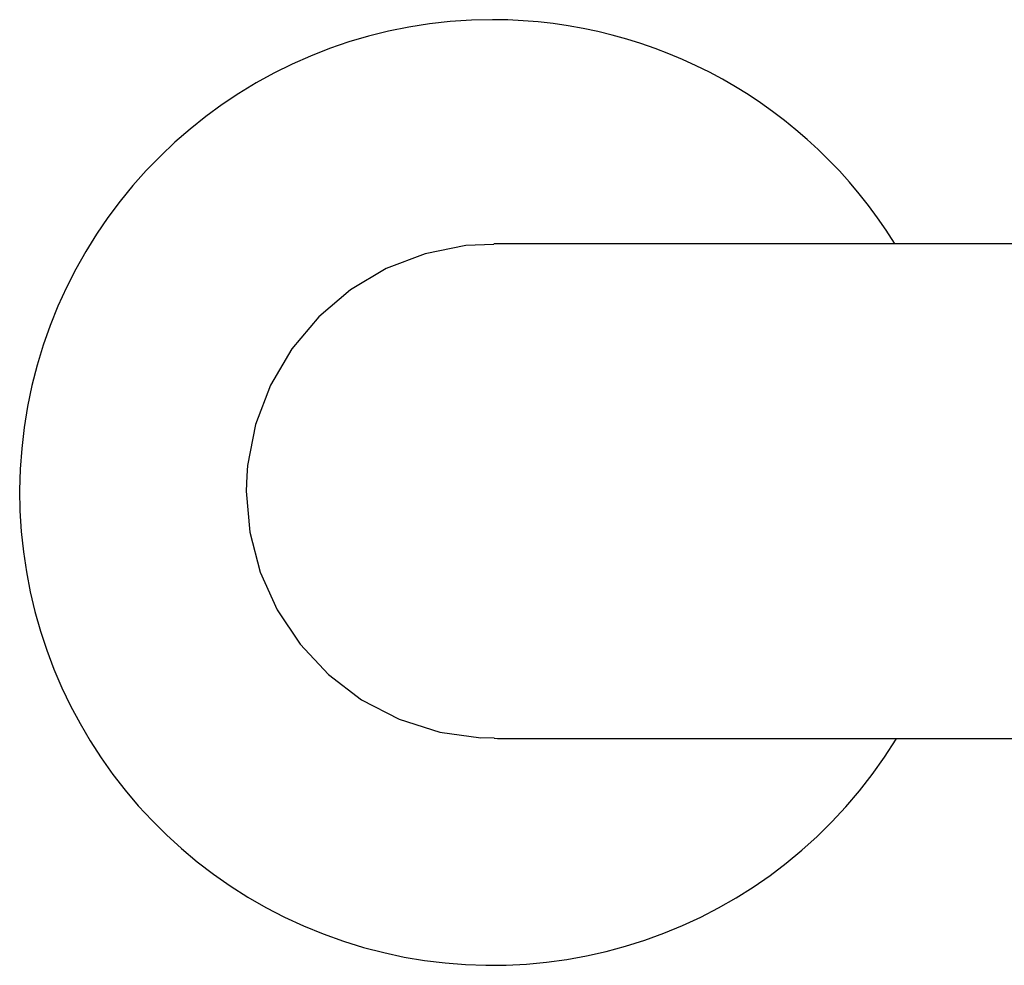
# Model space of a CAD drawing. Header units: millimetres. Extents: x -0.108 to 0.108, y -0.036 to 0.092.
# Tile 1 of 8: x -0.108 to -0.04, y -0.032 to 0.033. Entities that reach past the tile are written whole.
import ezdxf

# ---------------------------------------------------------------- set-up
doc = ezdxf.new("R2010")
doc.units = ezdxf.units.MM
doc.layers.add('BLOCKS', color=3, linetype='Continuous')

msp = doc.modelspace()

# ---------------------------------------------------------------- linework, layer by layer
at = {"layer": 'BLOCKS', "flags": 128}
for points in [[(-0.07499482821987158, 0.01711575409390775), (-0.07692126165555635, 0.01705695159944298), (-0.07972923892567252, 0.01648863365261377), (-0.08240296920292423, 0.01545938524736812), (-0.08485942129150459, 0.0139968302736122), (-0.08704056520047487, 0.01214828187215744), (-0.08889815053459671, 0.009942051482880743), (-0.09036190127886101, 0.007457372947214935), (-0.09138191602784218, 0.00475584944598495), (-0.09192932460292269, 0.001920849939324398), (-0.09198719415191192, 0.001225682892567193), (-0.09202011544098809, 0.000170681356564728)], [(-0.03807356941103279, 0.01716994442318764), (-0.04381268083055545, 0.0171696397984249), (-0.04890372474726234, 0.01716937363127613), (-0.05328905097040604, 0.01716914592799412), (-0.05684814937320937, 0.01716895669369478), (-0.05957741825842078, 0.01716880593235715), (-0.06176638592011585, 0.0171686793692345), (-0.06435444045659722, 0.01716851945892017), (-0.06725753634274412, 0.01716831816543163), (-0.07019242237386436, 0.01716807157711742), (-0.07218330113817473, 0.01716785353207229), (-0.07378355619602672, 0.01716760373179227), (-0.07478810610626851, 0.01716731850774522), (-0.07499639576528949, 0.01716711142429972)], [(-0.09202011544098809, 0.000170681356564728), (-0.0920201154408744, 0.0001706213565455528), (-0.09177767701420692, -0.00265976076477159), (-0.09106643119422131, -0.005410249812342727), (-0.0899018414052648, -0.00800017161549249), (-0.0883240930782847, -0.01036158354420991), (-0.08636667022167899, -0.0124387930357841), (-0.08409648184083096, -0.0141685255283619), (-0.08150758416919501, -0.01551927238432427), (-0.07872604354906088, -0.01640756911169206), (-0.07590797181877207, -0.01679880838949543), (-0.07497259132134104, -0.01677242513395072)], [(-0.0749710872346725, -0.01682575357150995), (-0.07476284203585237, -0.01682596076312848), (-0.0737586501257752, -0.01682624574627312), (-0.0721591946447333, -0.01682649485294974), (-0.07016947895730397, -0.0168267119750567), (-0.06723650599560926, -0.01682695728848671), (-0.06433545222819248, -0.01682715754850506), (-0.06174931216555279, -0.01682731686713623), (-0.05956202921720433, -0.01682744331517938), (-0.05683488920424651, -0.01682759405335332), (-0.05327851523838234, -0.01682778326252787), (-0.04889639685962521, -0.01682801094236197), (-0.04380888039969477, -0.01682827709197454), (-0.03807356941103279, -0.01682858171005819)]]:
    msp.add_lwpolyline(points, dxfattribs=at)
at = {"layer": 'BLOCKS'}
for radius, start, end in [(0.03250000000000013, 90, 328.5341762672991), (0.0325, 31.82168024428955, 90)]:
    msp.add_arc((-0.07508865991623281, 7.210559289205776e-05), radius, start, end, dxfattribs=at)

doc.saveas('drawing.dxf')
